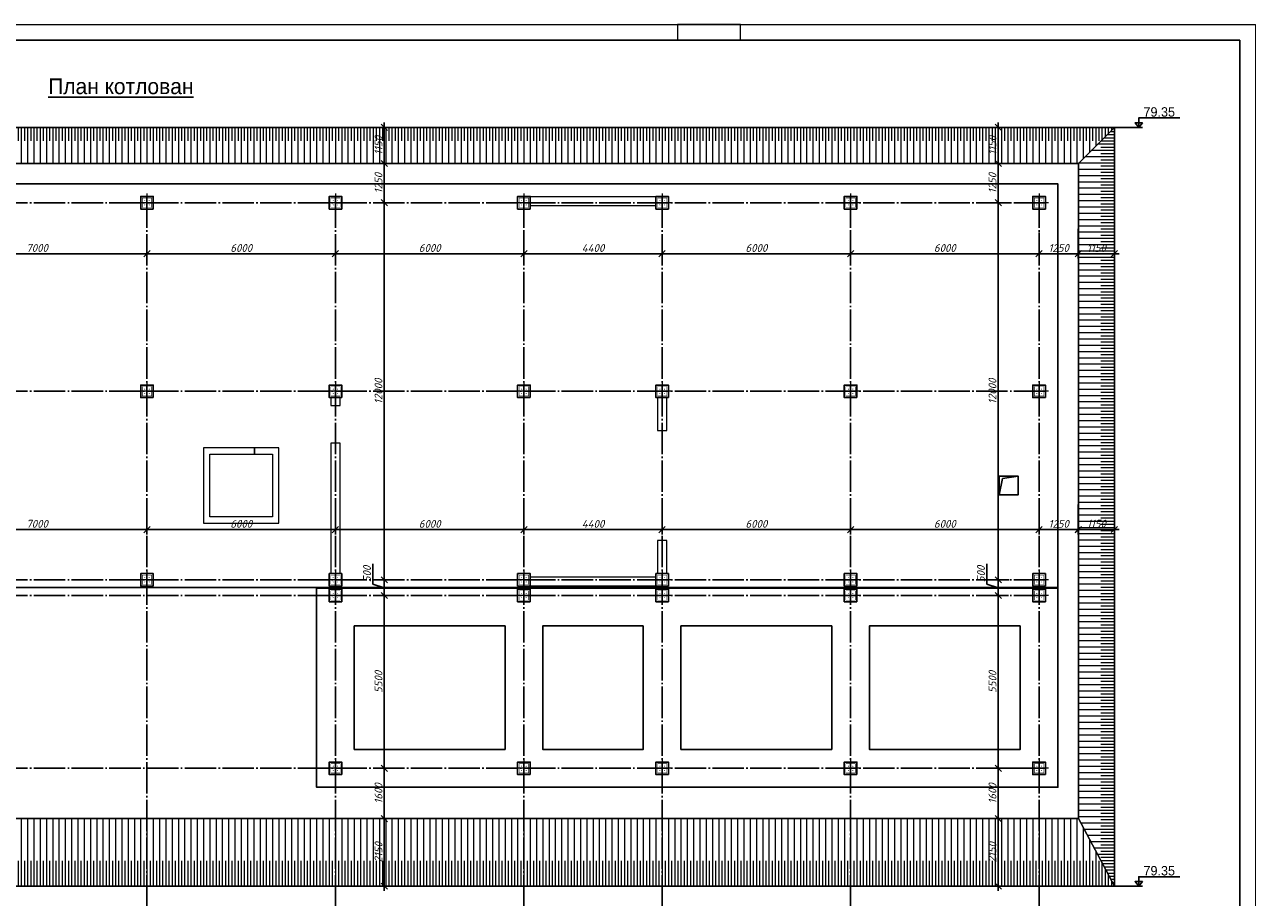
# Model space of a CAD drawing. Header units: millimetres. Extents: x -33345 to 4712671, y -3392 to 121473.
# Tile 14 of 256: x 168498 to 207435, y 58714 to 86501. Entities that reach past the tile are written whole.
import ezdxf

# ---------------------------------------------------------------- set-up
doc = ezdxf.new("R2010")
doc.units = ezdxf.units.MM
doc.linetypes.add('CENTER2', pattern=[28.575, 19.05, -3.175, 3.175, -3.175])
doc.linetypes.add('ГОСТ 2.303 5', pattern=[24, 20, -1.5, 1, -1.5])
doc.layers.add('00-Axes', color=1, linetype='CENTER2')
doc.layers.add('kcd_tx', color=7, linetype='Continuous')
for name, color, linetype, lineweight in [('A _Devor rtt', 176, 'Continuous', 30), ('IB- 0.00', 134, 'Continuous', 0), ('Lina', 7, 'Continuous', 20)]:
    doc.layers.add(name, color=color, linetype=linetype, lineweight=lineweight)
doc.styles.add('_text', font='isocpeui.ttf')
doc.styles.add('X-U-RW-01$0$StyleROMANS', font='GOTHIC.TTF')
doc.dimstyles.new('Islom 94', dxfattribs={"dimtxt": 250, "dimasz": 200, "dimexe": 150, "dimexo": 100, "dimgap": 60, "dimtad": 1, "dimdec": 0, "dimtxsty": '_text', "dimblk": 'OBLIQUE', "dimcen": 0, "dimdle": 150, "dimadec": 0, "dimazin": 0, "dimtfac": 1, "dimtdec": 0, "dimtmove": 0, "dimatfit": 3, "dimfxl": 1, "dimarcsym": 0})
pattern_1 = [(90, (-6087575.2, -8956505.96), (-200.025, -2e-10), [])]
pattern_2 = [(90, (26688.99, -472.05), (-200.025, -2e-10), [])]

# ---------------------------------------------------------------- blocks, each defined once
blk = doc.blocks.new('column')
at = {"lineweight": 0}
for points in [[(-68, 56, -1), (-68, 86, -1)], [(68, 56, 1), (68, 86, 1)], [(-68, -56, 1), (-68, -86, 1)], [(68, -56, -1), (68, -86, -1)]]:
    blk.add_hatch(color=0, dxfattribs=at).paths.add_polyline_path(points)
at = {"color": 0, "lineweight": 0}
for p, q in [((0, 300), (0, -300)), ((300, 0), (-300, 0))]:
    blk.add_line(p, q, dxfattribs=at)
at = {"lineweight": 30}
blk.add_lwpolyline([(-200, 200), (200, 200), (200, -200), (-200, -200)], close=True, dxfattribs=at)
at = {"color": 0, "lineweight": 0, "const_width": 15}
blk.add_lwpolyline([(150, -150), (150, 150), (-150, 150), (-150, -150)], close=True, dxfattribs=at)
blk = doc.blocks.new('awe4tD')
at = {"layer": 'Lina', "ltscale": 10}
for points in [[(-44239015, 22734378), (-44314815, 22734378), (-44314815, 22776378), (-44239015, 22776378)], [(-44257415, 22775878), (-44255415, 22775878), (-44255415, 22776378), (-44257415, 22776378)]]:
    blk.add_lwpolyline(points, close=True, dxfattribs=at)
at = {"layer": 'Lina', "lineweight": 30, "ltscale": 10}
blk.add_lwpolyline([(-44239515, 22734878), (-44312815, 22734878), (-44312815, 22775878), (-44239515, 22775878)], close=True, dxfattribs=at)
blk = doc.blocks.new('*U996')
at = {"linetype": 'Continuous', "lineweight": 18, "ltscale": 100}
h = blk.add_hatch(dxfattribs=at)
h.set_pattern_fill('LINE', color=0, scale=63, angle=90)
h.set_pattern_definition(pattern_1)
h.paths.add_polyline_path([(0, 0), (64200, 0), (63050, -1150), (1150, -1150)])
h = blk.add_hatch(dxfattribs=at)
h.set_pattern_fill('LINE', color=0, scale=63, angle=90)
h.set_pattern_definition(pattern_2)
h.paths.add_polyline_path([(431, -431), (63769, -431), (64200, 0), (0, 0)])
at = {"color": 0, "linetype": 'Continuous', "lineweight": -2, "ltscale": 100}
blk.add_lwpolyline([(0, 0), (64200, 0), (63050, -1150), (1150, -1150)], close=True, dxfattribs=at)
blk = doc.blocks.new('*U997')
at = {"linetype": 'Continuous', "lineweight": 18, "ltscale": 100}
h = blk.add_hatch(dxfattribs=at)
h.set_pattern_fill('LINE', color=0, scale=63, angle=90)
h.set_pattern_definition(pattern_1)
h.paths.add_polyline_path([(0, 0), (64200, 0), (63050, -2150), (1150, -2150)])
h = blk.add_hatch(dxfattribs=at)
h.set_pattern_fill('LINE', color=0, scale=63, angle=90)
h.set_pattern_definition(pattern_2)
h.paths.add_polyline_path([(63768.75, -806.25), (64200, 0), (0, 0), (431.25, -806.25)])
at = {"color": 0, "linetype": 'Continuous', "lineweight": -2, "ltscale": 100}
blk.add_lwpolyline([(0, 0), (64200, 0), (63050, -2150), (1150, -2150)], close=True, dxfattribs=at)
blk = doc.blocks.new('*U998')
at = {"linetype": 'Continuous', "lineweight": 18, "ltscale": 100}
h = blk.add_hatch(dxfattribs=at)
h.set_pattern_fill('LINE', color=0, scale=63, angle=90)
h.set_pattern_definition([(90, (-6090885.16, -8956505.96), (-200.025, 9e-11), [])])
h.paths.add_polyline_path([(0, 0), (24150, 0), (23000, -1150), (2150, -1150)])
h = blk.add_hatch(dxfattribs=at)
h.set_pattern_fill('LINE', color=0, scale=63, angle=90)
h.set_pattern_definition([(90, (23379.03, -472.05), (-200.025, 9e-11), [])])
h.paths.add_polyline_path([(24150, 0), (0, 0), (806, -431), (23719, -431)])
at = {"color": 0, "linetype": 'Continuous', "lineweight": -2, "ltscale": 100}
blk.add_lwpolyline([(0, 0), (24150, 0), (23000, -1150), (2150, -1150)], close=True, dxfattribs=at)
blk = doc.blocks.new('_Oblique')
at = {"color": 0, "linetype": 'ByBlock', "lineweight": -2}
blk.add_line((-0.5, -0.5), (0.5, 0.5), dxfattribs=at)
blk = doc.blocks.new('*D3504')
at = {"layer": 'Defpoints', "color": 0, "transparency": 16777216}
for p in [(165398, 79894), (172398, 79841), (172398, 79202)]:
    blk.add_point(p, dxfattribs=at)
at = {"layer": 'kcd_tx', "color": 0, "lineweight": -2, "transparency": 16777216}
for p, q in [((165398, 79794), (165398, 79052)), ((172398, 79741), (172398, 79052)), ((165248, 79202), (172548, 79202))]:
    blk.add_line(p, q, dxfattribs=at)
at = {"layer": 'kcd_tx', "color": 0, "lineweight": -2, "transparency": 16777216, "xscale": 200, "yscale": 200, "zscale": 200, "rotation": 180}
blk.add_blockref('_Oblique', (165398, 79202), dxfattribs=at)
at = {"layer": 'kcd_tx', "color": 0, "lineweight": -2, "transparency": 16777216, "xscale": 200, "yscale": 200, "zscale": 200}
blk.add_blockref('_Oblique', (172398, 79202), dxfattribs=at)
at = {"layer": 'kcd_tx', "color": 0, "lineweight": 0, "transparency": 16777216, "insert": (168898, 79388), "char_height": 250, "attachment_point": 5, "style": '_text'}
blk.add_mtext('7000', dxfattribs=at)
blk = doc.blocks.new('*D3505')
at = {"layer": 'Defpoints', "color": 0, "transparency": 16777216}
for p in [(172398, 79841), (178398, 79789), (178398, 79202)]:
    blk.add_point(p, dxfattribs=at)
at = {"layer": 'kcd_tx', "color": 0, "lineweight": -2, "transparency": 16777216}
for p, q in [((172398, 79741), (172398, 79052)), ((178398, 79689), (178398, 79052)), ((172248, 79202), (178548, 79202))]:
    blk.add_line(p, q, dxfattribs=at)
at = {"layer": 'kcd_tx', "color": 0, "lineweight": -2, "transparency": 16777216, "xscale": 200, "yscale": 200, "zscale": 200, "rotation": 180}
blk.add_blockref('_Oblique', (172398, 79202), dxfattribs=at)
at = {"layer": 'kcd_tx', "color": 0, "lineweight": -2, "transparency": 16777216, "xscale": 200, "yscale": 200, "zscale": 200}
blk.add_blockref('_Oblique', (178398, 79202), dxfattribs=at)
at = {"layer": 'kcd_tx', "color": 0, "lineweight": 0, "transparency": 16777216, "insert": (175398, 79387), "char_height": 250, "attachment_point": 5, "style": '_text'}
blk.add_mtext('6000', dxfattribs=at)
blk = doc.blocks.new('*D3506')
at = {"layer": 'Defpoints', "color": 0, "transparency": 16777216}
for p in [(184398, 80053), (178398, 79789), (184398, 79202)]:
    blk.add_point(p, dxfattribs=at)
at = {"layer": 'kcd_tx', "color": 0, "lineweight": -2, "transparency": 16777216}
for p, q in [((184398, 79953), (184398, 79052)), ((178398, 79689), (178398, 79052)), ((178248, 79202), (184548, 79202))]:
    blk.add_line(p, q, dxfattribs=at)
at = {"layer": 'kcd_tx', "color": 0, "lineweight": -2, "transparency": 16777216, "xscale": 200, "yscale": 200, "zscale": 200, "rotation": 180}
blk.add_blockref('_Oblique', (178398, 79202), dxfattribs=at)
at = {"layer": 'kcd_tx', "color": 0, "lineweight": -2, "transparency": 16777216, "xscale": 200, "yscale": 200, "zscale": 200}
blk.add_blockref('_Oblique', (184398, 79202), dxfattribs=at)
at = {"layer": 'kcd_tx', "color": 0, "lineweight": 0, "transparency": 16777216, "insert": (181398, 79387), "char_height": 250, "attachment_point": 5, "style": '_text'}
blk.add_mtext('6000', dxfattribs=at)
blk = doc.blocks.new('*D3507')
at = {"layer": 'Defpoints', "color": 0, "transparency": 16777216}
for p in [(184398, 80053), (188798, 79860), (188798, 79202)]:
    blk.add_point(p, dxfattribs=at)
at = {"layer": 'kcd_tx', "color": 0, "lineweight": -2, "transparency": 16777216}
for p, q in [((184398, 79953), (184398, 79052)), ((188798, 79760), (188798, 79052)), ((184248, 79202), (188948, 79202))]:
    blk.add_line(p, q, dxfattribs=at)
at = {"layer": 'kcd_tx', "color": 0, "lineweight": -2, "transparency": 16777216, "xscale": 200, "yscale": 200, "zscale": 200, "rotation": 180}
blk.add_blockref('_Oblique', (184398, 79202), dxfattribs=at)
at = {"layer": 'kcd_tx', "color": 0, "lineweight": -2, "transparency": 16777216, "xscale": 200, "yscale": 200, "zscale": 200}
blk.add_blockref('_Oblique', (188798, 79202), dxfattribs=at)
at = {"layer": 'kcd_tx', "color": 0, "lineweight": 0, "transparency": 16777216, "insert": (186598, 79387), "char_height": 250, "attachment_point": 5, "style": '_text'}
blk.add_mtext('4400', dxfattribs=at)
blk = doc.blocks.new('*D3508')
at = {"layer": 'Defpoints', "color": 0, "transparency": 16777216}
for p in [(188798, 79860), (194798, 79994), (194798, 79202)]:
    blk.add_point(p, dxfattribs=at)
at = {"layer": 'kcd_tx', "color": 0, "lineweight": -2, "transparency": 16777216}
for p, q in [((194798, 79894), (194798, 79052)), ((188798, 79760), (188798, 79052)), ((188648, 79202), (194948, 79202))]:
    blk.add_line(p, q, dxfattribs=at)
at = {"layer": 'kcd_tx', "color": 0, "lineweight": -2, "transparency": 16777216, "xscale": 200, "yscale": 200, "zscale": 200, "rotation": 180}
blk.add_blockref('_Oblique', (188798, 79202), dxfattribs=at)
at = {"layer": 'kcd_tx', "color": 0, "lineweight": -2, "transparency": 16777216, "xscale": 200, "yscale": 200, "zscale": 200}
blk.add_blockref('_Oblique', (194798, 79202), dxfattribs=at)
at = {"layer": 'kcd_tx', "color": 0, "lineweight": 0, "transparency": 16777216, "insert": (191798, 79387), "char_height": 250, "attachment_point": 5, "style": '_text'}
blk.add_mtext('6000', dxfattribs=at)
blk = doc.blocks.new('*D3509')
at = {"layer": 'Defpoints', "color": 0, "transparency": 16777216}
for p in [(194798, 79994), (200798, 79976), (200798, 79202)]:
    blk.add_point(p, dxfattribs=at)
at = {"layer": 'kcd_tx', "color": 0, "lineweight": -2, "transparency": 16777216}
for p, q in [((194798, 79894), (194798, 79052)), ((200798, 79876), (200798, 79052)), ((194648, 79202), (200948, 79202))]:
    blk.add_line(p, q, dxfattribs=at)
at = {"layer": 'kcd_tx', "color": 0, "lineweight": -2, "transparency": 16777216, "xscale": 200, "yscale": 200, "zscale": 200, "rotation": 180}
blk.add_blockref('_Oblique', (194798, 79202), dxfattribs=at)
at = {"layer": 'kcd_tx', "color": 0, "lineweight": -2, "transparency": 16777216, "xscale": 200, "yscale": 200, "zscale": 200}
blk.add_blockref('_Oblique', (200798, 79202), dxfattribs=at)
at = {"layer": 'kcd_tx', "color": 0, "lineweight": 0, "transparency": 16777216, "insert": (197798, 79387), "char_height": 250, "attachment_point": 5, "style": '_text'}
blk.add_mtext('6000', dxfattribs=at)
blk = doc.blocks.new('*D3510')
at = {"layer": 'Defpoints', "color": 0, "transparency": 16777216}
for p in [(200798, 79976), (202048, 80099), (202048, 79202)]:
    blk.add_point(p, dxfattribs=at)
at = {"layer": 'kcd_tx', "color": 0, "lineweight": -2, "transparency": 16777216}
for p, q in [((200798, 79876), (200798, 79052)), ((202048, 79999), (202048, 79052)), ((200648, 79202), (202198, 79202))]:
    blk.add_line(p, q, dxfattribs=at)
at = {"layer": 'kcd_tx', "color": 0, "lineweight": -2, "transparency": 16777216, "xscale": 200, "yscale": 200, "zscale": 200, "rotation": 180}
blk.add_blockref('_Oblique', (200798, 79202), dxfattribs=at)
at = {"layer": 'kcd_tx', "color": 0, "lineweight": -2, "transparency": 16777216, "xscale": 200, "yscale": 200, "zscale": 200}
blk.add_blockref('_Oblique', (202048, 79202), dxfattribs=at)
at = {"layer": 'kcd_tx', "color": 0, "lineweight": 0, "transparency": 16777216, "insert": (201423, 79387), "char_height": 250, "attachment_point": 5, "style": '_text'}
blk.add_mtext('1250', dxfattribs=at)
blk = doc.blocks.new('*D3511')
at = {"layer": 'Defpoints', "color": 0, "transparency": 16777216}
for p in [(203198, 80241), (202048, 80099), (203198, 79202)]:
    blk.add_point(p, dxfattribs=at)
at = {"layer": 'kcd_tx', "color": 0, "lineweight": -2, "transparency": 16777216}
for p, q in [((202048, 79999), (202048, 79052)), ((203198, 80141), (203198, 79052)), ((201898, 79202), (203348, 79202))]:
    blk.add_line(p, q, dxfattribs=at)
at = {"layer": 'kcd_tx', "color": 0, "lineweight": -2, "transparency": 16777216, "xscale": 200, "yscale": 200, "zscale": 200, "rotation": 180}
blk.add_blockref('_Oblique', (202048, 79202), dxfattribs=at)
at = {"layer": 'kcd_tx', "color": 0, "lineweight": -2, "transparency": 16777216, "xscale": 200, "yscale": 200, "zscale": 200}
blk.add_blockref('_Oblique', (203198, 79202), dxfattribs=at)
at = {"layer": 'kcd_tx', "color": 0, "lineweight": 0, "transparency": 16777216, "insert": (202623, 79387), "char_height": 250, "attachment_point": 5, "style": '_text'}
blk.add_mtext('1150', dxfattribs=at)
blk = doc.blocks.new('*D2666')
at = {"layer": 'Defpoints', "color": 0, "transparency": 16777216}
for p in [(165398, 71116), (172398, 71063), (172398, 70423)]:
    blk.add_point(p, dxfattribs=at)
at = {"layer": 'kcd_tx', "color": 0, "lineweight": -2, "transparency": 16777216}
for p, q in [((165398, 71016), (165398, 70273)), ((172398, 70963), (172398, 70273)), ((165248, 70423), (172548, 70423))]:
    blk.add_line(p, q, dxfattribs=at)
at = {"layer": 'kcd_tx', "color": 0, "lineweight": -2, "transparency": 16777216, "xscale": 200, "yscale": 200, "zscale": 200, "rotation": 180}
blk.add_blockref('_Oblique', (165398, 70423), dxfattribs=at)
at = {"layer": 'kcd_tx', "color": 0, "lineweight": -2, "transparency": 16777216, "xscale": 200, "yscale": 200, "zscale": 200}
blk.add_blockref('_Oblique', (172398, 70423), dxfattribs=at)
at = {"layer": 'kcd_tx', "color": 0, "lineweight": 0, "transparency": 16777216, "insert": (168898, 70610), "char_height": 250, "attachment_point": 5, "style": '_text'}
blk.add_mtext('7000', dxfattribs=at)
blk = doc.blocks.new('*D2667')
at = {"layer": 'Defpoints', "color": 0, "transparency": 16777216}
for p in [(172398, 71063), (178398, 71011), (178398, 70423)]:
    blk.add_point(p, dxfattribs=at)
at = {"layer": 'kcd_tx', "color": 0, "lineweight": -2, "transparency": 16777216}
for p, q in [((172398, 70963), (172398, 70273)), ((178398, 70911), (178398, 70273)), ((172248, 70423), (178548, 70423))]:
    blk.add_line(p, q, dxfattribs=at)
at = {"layer": 'kcd_tx', "color": 0, "lineweight": -2, "transparency": 16777216, "xscale": 200, "yscale": 200, "zscale": 200, "rotation": 180}
blk.add_blockref('_Oblique', (172398, 70423), dxfattribs=at)
at = {"layer": 'kcd_tx', "color": 0, "lineweight": -2, "transparency": 16777216, "xscale": 200, "yscale": 200, "zscale": 200}
blk.add_blockref('_Oblique', (178398, 70423), dxfattribs=at)
at = {"layer": 'kcd_tx', "color": 0, "lineweight": 0, "transparency": 16777216, "insert": (175398, 70608), "char_height": 250, "attachment_point": 5, "style": '_text'}
blk.add_mtext('6000', dxfattribs=at)
blk = doc.blocks.new('*D2668')
at = {"layer": 'Defpoints', "color": 0, "transparency": 16777216}
for p in [(184398, 71275), (178398, 71011), (184398, 70423)]:
    blk.add_point(p, dxfattribs=at)
at = {"layer": 'kcd_tx', "color": 0, "lineweight": -2, "transparency": 16777216}
for p, q in [((178398, 70911), (178398, 70273)), ((184398, 71175), (184398, 70273)), ((178248, 70423), (184548, 70423))]:
    blk.add_line(p, q, dxfattribs=at)
at = {"layer": 'kcd_tx', "color": 0, "lineweight": -2, "transparency": 16777216, "xscale": 200, "yscale": 200, "zscale": 200, "rotation": 180}
blk.add_blockref('_Oblique', (178398, 70423), dxfattribs=at)
at = {"layer": 'kcd_tx', "color": 0, "lineweight": -2, "transparency": 16777216, "xscale": 200, "yscale": 200, "zscale": 200}
blk.add_blockref('_Oblique', (184398, 70423), dxfattribs=at)
at = {"layer": 'kcd_tx', "color": 0, "lineweight": 0, "transparency": 16777216, "insert": (181398, 70608), "char_height": 250, "attachment_point": 5, "style": '_text'}
blk.add_mtext('6000', dxfattribs=at)
blk = doc.blocks.new('*D2669')
at = {"layer": 'Defpoints', "color": 0, "transparency": 16777216}
for p in [(184398, 71275), (188798, 71081), (188798, 70423)]:
    blk.add_point(p, dxfattribs=at)
at = {"layer": 'kcd_tx', "color": 0, "lineweight": -2, "transparency": 16777216}
for p, q in [((184398, 71175), (184398, 70273)), ((188798, 70981), (188798, 70273)), ((184248, 70423), (188948, 70423))]:
    blk.add_line(p, q, dxfattribs=at)
at = {"layer": 'kcd_tx', "color": 0, "lineweight": -2, "transparency": 16777216, "xscale": 200, "yscale": 200, "zscale": 200, "rotation": 180}
blk.add_blockref('_Oblique', (184398, 70423), dxfattribs=at)
at = {"layer": 'kcd_tx', "color": 0, "lineweight": -2, "transparency": 16777216, "xscale": 200, "yscale": 200, "zscale": 200}
blk.add_blockref('_Oblique', (188798, 70423), dxfattribs=at)
at = {"layer": 'kcd_tx', "color": 0, "lineweight": 0, "transparency": 16777216, "insert": (186598, 70608), "char_height": 250, "attachment_point": 5, "style": '_text'}
blk.add_mtext('4400', dxfattribs=at)
blk = doc.blocks.new('*D2670')
at = {"layer": 'Defpoints', "color": 0, "transparency": 16777216}
for p in [(188798, 71081), (194798, 71215), (194798, 70423)]:
    blk.add_point(p, dxfattribs=at)
at = {"layer": 'kcd_tx', "color": 0, "lineweight": -2, "transparency": 16777216}
for p, q in [((188798, 70981), (188798, 70273)), ((194798, 71115), (194798, 70273)), ((188648, 70423), (194948, 70423))]:
    blk.add_line(p, q, dxfattribs=at)
at = {"layer": 'kcd_tx', "color": 0, "lineweight": -2, "transparency": 16777216, "xscale": 200, "yscale": 200, "zscale": 200, "rotation": 180}
blk.add_blockref('_Oblique', (188798, 70423), dxfattribs=at)
at = {"layer": 'kcd_tx', "color": 0, "lineweight": -2, "transparency": 16777216, "xscale": 200, "yscale": 200, "zscale": 200}
blk.add_blockref('_Oblique', (194798, 70423), dxfattribs=at)
at = {"layer": 'kcd_tx', "color": 0, "lineweight": 0, "transparency": 16777216, "insert": (191798, 70608), "char_height": 250, "attachment_point": 5, "style": '_text'}
blk.add_mtext('6000', dxfattribs=at)
blk = doc.blocks.new('*D2671')
at = {"layer": 'Defpoints', "color": 0, "transparency": 16777216}
for p in [(194798, 71215), (200798, 71197), (200798, 70423)]:
    blk.add_point(p, dxfattribs=at)
at = {"layer": 'kcd_tx', "color": 0, "lineweight": -2, "transparency": 16777216}
for p, q in [((194798, 71115), (194798, 70273)), ((200798, 71097), (200798, 70273)), ((194648, 70423), (200948, 70423))]:
    blk.add_line(p, q, dxfattribs=at)
at = {"layer": 'kcd_tx', "color": 0, "lineweight": -2, "transparency": 16777216, "xscale": 200, "yscale": 200, "zscale": 200, "rotation": 180}
blk.add_blockref('_Oblique', (194798, 70423), dxfattribs=at)
at = {"layer": 'kcd_tx', "color": 0, "lineweight": -2, "transparency": 16777216, "xscale": 200, "yscale": 200, "zscale": 200}
blk.add_blockref('_Oblique', (200798, 70423), dxfattribs=at)
at = {"layer": 'kcd_tx', "color": 0, "lineweight": 0, "transparency": 16777216, "insert": (197798, 70608), "char_height": 250, "attachment_point": 5, "style": '_text'}
blk.add_mtext('6000', dxfattribs=at)
blk = doc.blocks.new('*D2672')
at = {"layer": 'Defpoints', "color": 0, "transparency": 16777216}
for p in [(202048, 71321), (200798, 71197), (202048, 70423)]:
    blk.add_point(p, dxfattribs=at)
at = {"layer": 'kcd_tx', "color": 0, "lineweight": -2, "transparency": 16777216}
for p, q in [((200798, 71097), (200798, 70273)), ((202048, 71221), (202048, 70273)), ((200648, 70423), (202198, 70423))]:
    blk.add_line(p, q, dxfattribs=at)
at = {"layer": 'kcd_tx', "color": 0, "lineweight": -2, "transparency": 16777216, "xscale": 200, "yscale": 200, "zscale": 200, "rotation": 180}
blk.add_blockref('_Oblique', (200798, 70423), dxfattribs=at)
at = {"layer": 'kcd_tx', "color": 0, "lineweight": -2, "transparency": 16777216, "xscale": 200, "yscale": 200, "zscale": 200}
blk.add_blockref('_Oblique', (202048, 70423), dxfattribs=at)
at = {"layer": 'kcd_tx', "color": 0, "lineweight": 0, "transparency": 16777216, "insert": (201423, 70608), "char_height": 250, "attachment_point": 5, "style": '_text'}
blk.add_mtext('1250', dxfattribs=at)
blk = doc.blocks.new('*D2673')
at = {"layer": 'Defpoints', "color": 0, "transparency": 16777216}
for p in [(202048, 71325), (203198, 71466), (203198, 70427)]:
    blk.add_point(p, dxfattribs=at)
at = {"layer": 'kcd_tx', "color": 0, "lineweight": -2, "transparency": 16777216}
for p, q in [((203198, 71366), (203198, 70277)), ((202048, 71225), (202048, 70277)), ((201898, 70427), (203348, 70427))]:
    blk.add_line(p, q, dxfattribs=at)
at = {"layer": 'kcd_tx', "color": 0, "lineweight": -2, "transparency": 16777216, "xscale": 200, "yscale": 200, "zscale": 200, "rotation": 180}
blk.add_blockref('_Oblique', (202048, 70427), dxfattribs=at)
at = {"layer": 'kcd_tx', "color": 0, "lineweight": -2, "transparency": 16777216, "xscale": 200, "yscale": 200, "zscale": 200}
blk.add_blockref('_Oblique', (203198, 70427), dxfattribs=at)
at = {"layer": 'kcd_tx', "color": 0, "lineweight": 0, "transparency": 16777216, "insert": (202623, 70612), "char_height": 250, "attachment_point": 5, "style": '_text'}
blk.add_mtext('1150', dxfattribs=at)
blk = doc.blocks.new('*D3512')
at = {"layer": 'Defpoints', "color": 0, "transparency": 16777216}
for p in [(200317, 83226), (199499, 82076), (200317, 82076)]:
    blk.add_point(p, dxfattribs=at)
at = {"layer": 'kcd_tx', "color": 0, "lineweight": -2, "transparency": 16777216}
for p, q in [((199499, 83376), (199499, 81926)), ((200217, 83226), (199349, 83226)), ((200217, 82076), (199349, 82076))]:
    blk.add_line(p, q, dxfattribs=at)
at = {"layer": 'kcd_tx', "color": 0, "lineweight": -2, "transparency": 16777216, "xscale": 200, "yscale": 200, "zscale": 200}
for p, rotation in [((199499, 83226), 90), ((199499, 82076), 270)]:
    blk.add_blockref('_Oblique', p, dxfattribs=dict(at, rotation=rotation))
at = {"layer": 'kcd_tx', "color": 0, "lineweight": 0, "transparency": 16777216, "insert": (199314, 82651), "char_height": 250, "attachment_point": 5, "rotation": 90, "style": '_text'}
blk.add_mtext('1150', dxfattribs=at)
blk = doc.blocks.new('*D3513')
at = {"layer": 'Defpoints', "color": 0, "transparency": 16777216}
for p in [(200317, 82076), (199499, 80826), (200015, 80826)]:
    blk.add_point(p, dxfattribs=at)
at = {"layer": 'kcd_tx', "color": 0, "lineweight": -2, "transparency": 16777216}
for p, q in [((199499, 82226), (199499, 80676)), ((200217, 82076), (199349, 82076)), ((199915, 80826), (199349, 80826))]:
    blk.add_line(p, q, dxfattribs=at)
at = {"layer": 'kcd_tx', "color": 0, "lineweight": -2, "transparency": 16777216, "xscale": 200, "yscale": 200, "zscale": 200}
for p, rotation in [((199499, 82076), 90), ((199499, 80826), 270)]:
    blk.add_blockref('_Oblique', p, dxfattribs=dict(at, rotation=rotation))
at = {"layer": 'kcd_tx', "color": 0, "lineweight": 0, "transparency": 16777216, "insert": (199314, 81451), "char_height": 250, "attachment_point": 5, "rotation": 90, "style": '_text'}
blk.add_mtext('1250', dxfattribs=at)
blk = doc.blocks.new('*D3514')
at = {"layer": 'Defpoints', "color": 0, "transparency": 16777216}
for p in [(200015, 80826), (199499, 68826), (199944, 68826)]:
    blk.add_point(p, dxfattribs=at)
at = {"layer": 'kcd_tx', "color": 0, "lineweight": -2, "transparency": 16777216}
for p, q in [((199915, 80826), (199349, 80826)), ((199499, 80976), (199499, 68676)), ((199844, 68826), (199349, 68826))]:
    blk.add_line(p, q, dxfattribs=at)
at = {"layer": 'kcd_tx', "color": 0, "lineweight": -2, "transparency": 16777216, "xscale": 200, "yscale": 200, "zscale": 200}
for p, rotation in [((199499, 80826), 90), ((199499, 68826), 270)]:
    blk.add_blockref('_Oblique', p, dxfattribs=dict(at, rotation=rotation))
at = {"layer": 'kcd_tx', "color": 0, "lineweight": 0, "transparency": 16777216, "insert": (199314, 74826), "char_height": 250, "attachment_point": 5, "rotation": 90, "style": '_text'}
blk.add_mtext('12000', dxfattribs=at)
blk = doc.blocks.new('*D3515')
at = {"layer": 'Defpoints', "color": 0, "transparency": 16777216}
for p in [(199944, 68826), (199499, 68326), (199926, 68326)]:
    blk.add_point(p, dxfattribs=at)
at = {"layer": 'kcd_tx', "color": 0, "lineweight": -2, "transparency": 16777216}
for p, q in [((199134, 68686), (199134, 69337)), ((199499, 68976), (199499, 68176)), ((199499, 68576), (199134, 68686)), ((199844, 68826), (199349, 68826)), ((199826, 68326), (199349, 68326))]:
    blk.add_line(p, q, dxfattribs=at)
at = {"layer": 'kcd_tx', "color": 0, "lineweight": -2, "transparency": 16777216, "xscale": 200, "yscale": 200, "zscale": 200}
for p, rotation in [((199499, 68826), 90), ((199499, 68326), 270)]:
    blk.add_blockref('_Oblique', p, dxfattribs=dict(at, rotation=rotation))
at = {"layer": 'kcd_tx', "color": 0, "lineweight": 0, "transparency": 16777216, "insert": (198949, 69011), "char_height": 250, "attachment_point": 5, "rotation": 90, "style": '_text'}
blk.add_mtext('500', dxfattribs=at)
blk = doc.blocks.new('*D3516')
at = {"layer": 'Defpoints', "color": 0, "transparency": 16777216}
for p in [(199926, 68326), (199499, 62826), (200086, 62826)]:
    blk.add_point(p, dxfattribs=at)
at = {"layer": 'kcd_tx', "color": 0, "lineweight": -2, "transparency": 16777216}
for p, q in [((199826, 68326), (199349, 68326)), ((199499, 68476), (199499, 62676)), ((199986, 62826), (199349, 62826))]:
    blk.add_line(p, q, dxfattribs=at)
at = {"layer": 'kcd_tx', "color": 0, "lineweight": -2, "transparency": 16777216, "xscale": 200, "yscale": 200, "zscale": 200}
for p, rotation in [((199499, 68326), 90), ((199499, 62826), 270)]:
    blk.add_blockref('_Oblique', p, dxfattribs=dict(at, rotation=rotation))
at = {"layer": 'kcd_tx', "color": 0, "lineweight": 0, "transparency": 16777216, "insert": (199314, 65576), "char_height": 250, "attachment_point": 5, "rotation": 90, "style": '_text'}
blk.add_mtext('5500', dxfattribs=at)
blk = doc.blocks.new('*D3517')
at = {"layer": 'Defpoints', "color": 0, "transparency": 16777216}
for p in [(200086, 62826), (199499, 61226), (199997, 61226)]:
    blk.add_point(p, dxfattribs=at)
at = {"layer": 'kcd_tx', "color": 0, "lineweight": -2, "transparency": 16777216}
for p, q in [((199986, 62826), (199349, 62826)), ((199499, 62976), (199499, 61076)), ((199897, 61226), (199349, 61226))]:
    blk.add_line(p, q, dxfattribs=at)
at = {"layer": 'kcd_tx', "color": 0, "lineweight": -2, "transparency": 16777216, "xscale": 200, "yscale": 200, "zscale": 200}
for p, rotation in [((199499, 62826), 90), ((199499, 61226), 270)]:
    blk.add_blockref('_Oblique', p, dxfattribs=dict(at, rotation=rotation))
at = {"layer": 'kcd_tx', "color": 0, "lineweight": 0, "transparency": 16777216, "insert": (199314, 62026), "char_height": 250, "attachment_point": 5, "rotation": 90, "style": '_text'}
blk.add_mtext('1600', dxfattribs=at)
blk = doc.blocks.new('*D2674')
at = {"layer": 'Defpoints', "color": 0, "transparency": 16777216}
for p in [(199997, 61226), (199499, 59076), (200157, 59076)]:
    blk.add_point(p, dxfattribs=at)
at = {"layer": 'kcd_tx', "color": 0, "lineweight": -2, "transparency": 16777216}
for p, q in [((199897, 61226), (199349, 61226)), ((199499, 61376), (199499, 58926)), ((200057, 59076), (199349, 59076))]:
    blk.add_line(p, q, dxfattribs=at)
at = {"layer": 'kcd_tx', "color": 0, "lineweight": -2, "transparency": 16777216, "xscale": 200, "yscale": 200, "zscale": 200}
for p, rotation in [((199499, 61226), 90), ((199499, 59076), 270)]:
    blk.add_blockref('_Oblique', p, dxfattribs=dict(at, rotation=rotation))
at = {"layer": 'kcd_tx', "color": 0, "lineweight": 0, "transparency": 16777216, "insert": (199314, 60151), "char_height": 250, "attachment_point": 5, "rotation": 90, "style": '_text'}
blk.add_mtext('2150', dxfattribs=at)
blk = doc.blocks.new('*D2675')
at = {"layer": 'Defpoints', "color": 0, "transparency": 16777216}
for p in [(180770, 83226), (179953, 82076), (180770, 82076)]:
    blk.add_point(p, dxfattribs=at)
at = {"layer": 'kcd_tx', "color": 0, "lineweight": -2, "transparency": 16777216}
for p, q in [((179953, 83376), (179953, 81926)), ((180670, 83226), (179803, 83226)), ((180670, 82076), (179803, 82076))]:
    blk.add_line(p, q, dxfattribs=at)
at = {"layer": 'kcd_tx', "color": 0, "lineweight": -2, "transparency": 16777216, "xscale": 200, "yscale": 200, "zscale": 200}
for p, rotation in [((179953, 83226), 90), ((179953, 82076), 270)]:
    blk.add_blockref('_Oblique', p, dxfattribs=dict(at, rotation=rotation))
at = {"layer": 'kcd_tx', "color": 0, "lineweight": 0, "transparency": 16777216, "insert": (179768, 82651), "char_height": 250, "attachment_point": 5, "rotation": 90, "style": '_text'}
blk.add_mtext('1150', dxfattribs=at)
blk = doc.blocks.new('*D2676')
at = {"layer": 'Defpoints', "color": 0, "transparency": 16777216}
for p in [(180770, 82076), (179953, 80826), (180468, 80826)]:
    blk.add_point(p, dxfattribs=at)
at = {"layer": 'kcd_tx', "color": 0, "lineweight": -2, "transparency": 16777216}
for p, q in [((179953, 82226), (179953, 80676)), ((180670, 82076), (179803, 82076)), ((180368, 80826), (179803, 80826))]:
    blk.add_line(p, q, dxfattribs=at)
at = {"layer": 'kcd_tx', "color": 0, "lineweight": -2, "transparency": 16777216, "xscale": 200, "yscale": 200, "zscale": 200}
for p, rotation in [((179953, 82076), 90), ((179953, 80826), 270)]:
    blk.add_blockref('_Oblique', p, dxfattribs=dict(at, rotation=rotation))
at = {"layer": 'kcd_tx', "color": 0, "lineweight": 0, "transparency": 16777216, "insert": (179768, 81451), "char_height": 250, "attachment_point": 5, "rotation": 90, "style": '_text'}
blk.add_mtext('1250', dxfattribs=at)
blk = doc.blocks.new('*D2677')
at = {"layer": 'Defpoints', "color": 0, "transparency": 16777216}
for p in [(180468, 80826), (179953, 68826), (180397, 68826)]:
    blk.add_point(p, dxfattribs=at)
at = {"layer": 'kcd_tx', "color": 0, "lineweight": -2, "transparency": 16777216}
for p, q in [((180368, 80826), (179803, 80826)), ((179953, 80976), (179953, 68676)), ((180297, 68826), (179803, 68826))]:
    blk.add_line(p, q, dxfattribs=at)
at = {"layer": 'kcd_tx', "color": 0, "lineweight": -2, "transparency": 16777216, "xscale": 200, "yscale": 200, "zscale": 200}
for p, rotation in [((179953, 80826), 90), ((179953, 68826), 270)]:
    blk.add_blockref('_Oblique', p, dxfattribs=dict(at, rotation=rotation))
at = {"layer": 'kcd_tx', "color": 0, "lineweight": 0, "transparency": 16777216, "insert": (179768, 74826), "char_height": 250, "attachment_point": 5, "rotation": 90, "style": '_text'}
blk.add_mtext('12000', dxfattribs=at)
blk = doc.blocks.new('*D2678')
at = {"layer": 'Defpoints', "color": 0, "transparency": 16777216}
for p in [(180397, 68826), (179953, 68326), (180380, 68326)]:
    blk.add_point(p, dxfattribs=at)
at = {"layer": 'kcd_tx', "color": 0, "lineweight": -2, "transparency": 16777216}
for p, q in [((179588, 68686), (179588, 69337)), ((179953, 68976), (179953, 68176)), ((179953, 68576), (179588, 68686)), ((180297, 68826), (179803, 68826)), ((180280, 68326), (179803, 68326))]:
    blk.add_line(p, q, dxfattribs=at)
at = {"layer": 'kcd_tx', "color": 0, "lineweight": -2, "transparency": 16777216, "xscale": 200, "yscale": 200, "zscale": 200}
for p, rotation in [((179953, 68826), 90), ((179953, 68326), 270)]:
    blk.add_blockref('_Oblique', p, dxfattribs=dict(at, rotation=rotation))
at = {"layer": 'kcd_tx', "color": 0, "lineweight": 0, "transparency": 16777216, "insert": (179403, 69011), "char_height": 250, "attachment_point": 5, "rotation": 90, "style": '_text'}
blk.add_mtext('500', dxfattribs=at)
blk = doc.blocks.new('*D2679')
at = {"layer": 'Defpoints', "color": 0, "transparency": 16777216}
for p in [(180380, 68326), (179953, 62826), (180539, 62826)]:
    blk.add_point(p, dxfattribs=at)
at = {"layer": 'kcd_tx', "color": 0, "lineweight": -2, "transparency": 16777216}
for p, q in [((180280, 68326), (179803, 68326)), ((179953, 68476), (179953, 62676)), ((180439, 62826), (179803, 62826))]:
    blk.add_line(p, q, dxfattribs=at)
at = {"layer": 'kcd_tx', "color": 0, "lineweight": -2, "transparency": 16777216, "xscale": 200, "yscale": 200, "zscale": 200}
for p, rotation in [((179953, 68326), 90), ((179953, 62826), 270)]:
    blk.add_blockref('_Oblique', p, dxfattribs=dict(at, rotation=rotation))
at = {"layer": 'kcd_tx', "color": 0, "lineweight": 0, "transparency": 16777216, "insert": (179768, 65576), "char_height": 250, "attachment_point": 5, "rotation": 90, "style": '_text'}
blk.add_mtext('5500', dxfattribs=at)
blk = doc.blocks.new('*D2680')
at = {"layer": 'Defpoints', "color": 0, "transparency": 16777216}
for p in [(180539, 62826), (179953, 61226), (180451, 61226)]:
    blk.add_point(p, dxfattribs=at)
at = {"layer": 'kcd_tx', "color": 0, "lineweight": -2, "transparency": 16777216}
for p, q in [((180439, 62826), (179803, 62826)), ((179953, 62976), (179953, 61076)), ((180351, 61226), (179803, 61226))]:
    blk.add_line(p, q, dxfattribs=at)
at = {"layer": 'kcd_tx', "color": 0, "lineweight": -2, "transparency": 16777216, "xscale": 200, "yscale": 200, "zscale": 200}
for p, rotation in [((179953, 62826), 90), ((179953, 61226), 270)]:
    blk.add_blockref('_Oblique', p, dxfattribs=dict(at, rotation=rotation))
at = {"layer": 'kcd_tx', "color": 0, "lineweight": 0, "transparency": 16777216, "insert": (179768, 62026), "char_height": 250, "attachment_point": 5, "rotation": 90, "style": '_text'}
blk.add_mtext('1600', dxfattribs=at)
blk = doc.blocks.new('*D2681')
at = {"layer": 'Defpoints', "color": 0, "transparency": 16777216}
for p in [(180451, 61226), (179953, 59076), (180611, 59076)]:
    blk.add_point(p, dxfattribs=at)
at = {"layer": 'kcd_tx', "color": 0, "lineweight": -2, "transparency": 16777216}
for p, q in [((180351, 61226), (179803, 61226)), ((179953, 61376), (179953, 58926)), ((180511, 59076), (179803, 59076))]:
    blk.add_line(p, q, dxfattribs=at)
at = {"layer": 'kcd_tx', "color": 0, "lineweight": -2, "transparency": 16777216, "xscale": 200, "yscale": 200, "zscale": 200}
for p, rotation in [((179953, 61226), 90), ((179953, 59076), 270)]:
    blk.add_blockref('_Oblique', p, dxfattribs=dict(at, rotation=rotation))
at = {"layer": 'kcd_tx', "color": 0, "lineweight": 0, "transparency": 16777216, "insert": (179768, 60151), "char_height": 250, "attachment_point": 5, "rotation": 90, "style": '_text'}
blk.add_mtext('2150', dxfattribs=at)

msp = doc.modelspace()

# ---------------------------------------------------------------- linework, layer by layer
at = {"color": 1, "ltscale": 4}
for points in [[(203972.641, 83226.069), (203854.684, 83369.639), (204090.599, 83369.639), (203972.641, 83226.069), (203972.641, 83526.069), (205282.334, 83526.069)], [(203198.437, 83226.069), (204090.599, 83226.069)], [(203972.641, 59076.069), (203854.684, 59219.639), (204090.599, 59219.639), (203972.641, 59076.069), (203972.641, 59376.069), (205282.334, 59376.069)], [(203198.437, 59076.069), (204090.599, 59076.069)]]:
    msp.add_lwpolyline(points, dxfattribs=at)
at = {"color": 116, "lineweight": 30, "true_color": 0x136734}
msp.add_lwpolyline([(138998.437, 83226.069), (203198.437, 83226.069), (203198.437, 59076.069), (138998.437, 59076.069)], close=True, dxfattribs=at)
at = {"color": 6, "lineweight": 30}
msp.add_lwpolyline([(140148.437, 82076.069), (202048.437, 82076.069), (202048.437, 61226.069), (140148.437, 61226.069)], close=True, dxfattribs=at)
at = {"color": 5, "lineweight": 30, "ltscale": 10}
for points in [[(140798.437, 68576.069), (140798.437, 81426.069), (201398.437, 81426.069), (201398.437, 68576.069)], [(201398.437, 68556.069), (177798.437, 68556.069), (177798.437, 65626.069), (177798.437, 65626.069), (177798.437, 62226.069), (201398.437, 62226.069)], [(177798.437, 67356.069), (177798.437, 67356.069), (177798.437, 66826.069), (177798.437, 66826.069)], [(183798.437, 67356.069), (178998.437, 67356.069), (178998.437, 63426.069), (183798.437, 63426.069)], [(188198.437, 67356.069), (184998.437, 67356.069), (184998.437, 63426.069), (188198.437, 63426.069)], [(194198.437, 67356.069), (189398.437, 67356.069), (189398.437, 63426.069), (194198.437, 63426.069)], [(200198.437, 67356.069), (195398.437, 67356.069), (195398.437, 63426.069), (200198.437, 63426.069)]]:
    msp.add_lwpolyline(points, close=True, dxfattribs=at)
at = {"color": 177, "lineweight": 30, "true_color": 0x293189}
msp.add_lwpolyline([(199528.437, 72126.069), (200128.437, 72126.069), (200128.437, 71526.069), (199528.437, 71526.069)], close=True, dxfattribs=at)
msp.add_lwpolyline([(199528.437, 71526.069), (199634.45, 72050.525), (200128.437, 72126.069)], dxfattribs=at)
at = {"layer": '00-Axes', "color": 251, "linetype": 'ГОСТ 2.303 5', "ltscale": 50, "true_color": 0x636466}
for points in [[(172398.437, 81026.069), (172398.437, 55960.022)], [(172398.437, 81026.069), (172398.437, 55960.022)], [(178398.437, 81026.069), (178398.437, 55960.022)], [(184398.437, 81026.069), (184398.437, 55960.022)], [(188798.437, 81026.069), (188798.437, 55960.022)], [(194798.437, 81026.069), (194798.437, 55960.022)], [(200798.437, 81026.069), (200798.437, 55960.022)], [(200998.437, 80826.069), (135694.435, 80826.069)], [(200998.437, 74826.069), (135694.435, 74826.069)], [(200998.437, 68826.069), (135694.435, 68826.069)], [(200998.437, 68326.069), (136195.008, 68326.069), (136085.254, 68214.149), (135694.435, 68214.149)], [(200998.437, 62826.069), (135694.435, 62826.069)]]:
    msp.add_lwpolyline(points, dxfattribs=at)
at = {"layer": 'A _Devor rtt', "color": 192, "lineweight": 13, "ltscale": 10}
for points in [[(184598.437, 81026.069), (188598.437, 81026.069), (188598.437, 80726.069), (184598.437, 80726.069)], [(188948.437, 73576.069), (188948.437, 74626.069), (188648.437, 74626.069), (188648.437, 73576.069)], [(174398.437, 70826.069), (174398.437, 72826.069), (175823.437, 72826.069), (175823.437, 73026.069), (174198.437, 73026.069), (174198.437, 70626.069), (176598.437, 70626.069), (176598.437, 73026.069), (175823.437, 73026.069), (175823.437, 72826.069), (176398.437, 72826.069), (176398.437, 70826.069)], [(188648.437, 70076.069), (188648.437, 69026.069), (188948.437, 69026.069), (188948.437, 70076.069)], [(184598.437, 68926.069), (188598.437, 68926.069), (188598.437, 68626.069), (184598.437, 68626.069)]]:
    msp.add_lwpolyline(points, close=True, dxfattribs=at)
for points in [[(178548.437, 74376.069), (178548.437, 74626.069), (178248.437, 74626.069), (178248.437, 74376.069), (178548.437, 74376.069)], [(178248.437, 73176.069), (178248.437, 69026.069), (178548.437, 69026.069), (178548.437, 73176.069), (178248.437, 73176.069)]]:
    msp.add_lwpolyline(points, dxfattribs=at)

# ---------------------------------------------------------------- block references
msp.add_blockref('awe4tD', (44446703.28, -22689876.566))
at = {"xscale": -1, "rotation": 270}
for p in [(172398.437, 80826.069), (172398.437, 80826.069), (178398.437, 80826.069), (184398.437, 80826.069), (188798.437, 80826.069), (194798.437, 80826.069), (200798.437, 80826.069), (172398.437, 74826.069), (172398.437, 74826.069), (178398.437, 74826.069), (184398.437, 74826.069), (188798.437, 74826.069), (194798.437, 74826.069), (200798.437, 74826.069), (172398.437, 68826.069), (172398.437, 68826.069), (178398.437, 68826.069), (184398.437, 68826.069), (188798.437, 68826.069), (194798.437, 68826.069), (200798.437, 68826.069), (178398.437, 68326.069), (184398.437, 68326.069), (188798.437, 68326.069), (194798.437, 68326.069), (200798.437, 68326.069), (178398.437, 62826.069), (184398.437, 62826.069), (188798.437, 62826.069), (194798.437, 62826.069), (200798.437, 62826.069)]:
    msp.add_blockref('column', p, dxfattribs=at)
at = {"layer": 'IB- 0.00', "linetype": 'ByBlock', "lineweight": 20, "ltscale": 100}
msp.add_blockref('*U996', (138998.437, 83226.069), dxfattribs=at)
at = {"layer": 'IB- 0.00', "linetype": 'ByBlock', "lineweight": 20, "ltscale": 100, "xscale": -1}
for name, p, rotation in [('*U998', (203198.437, 59076.069), 270), ('*U997', (138998.437, 59076.069), 180)]:
    msp.add_blockref(name, p, dxfattribs=dict(at, rotation=rotation))

# ---------------------------------------------------------------- texts
at = {"insert": (169252.993, 84783.511), "char_height": 500, "width": 31595.15509, "attachment_point": 1, "style": 'X-U-RW-01$0$StyleROMANS'}
msp.add_mtext('{\\LПлан котлован }', dxfattribs=at)
at = {"ltscale": 4, "char_height": 300, "attachment_point": 5, "style": 'X-U-RW-01$0$StyleROMANS'}
for insert in [(204623.749, 83714.932), (204623.749, 59564.932)]:
    msp.add_mtext('79.35', dxfattribs=dict(at, insert=insert))

# ---------------------------------------------------------------- dimensions: what is measured, and where the dimension line sits
at = {"layer": 'kcd_tx', "lineweight": 0}
for base, p1, p2, picture, middle in [((179953.124, 82076.069), (180770.218, 83226.069), (180770.218, 82076.069), '*D2675', (179768.124, 82651.069)), ((199499.476, 82076.069), (200316.569, 83226.069), (200316.569, 82076.069), '*D3512', (199314.476, 82651.069))]:
    dim = msp.add_linear_dim(base=base, p1=p1, p2=p2, angle=90, dimstyle='Islom 94', dxfattribs=at)
    dim.commit()
    dim.dimension.update_dxf_attribs({"geometry": picture, "text_midpoint": middle})
for base, p1, p2, picture, middle in [((179953.124, 80826.069), (180770.218, 82076.069), (180468.267, 80826.069), '*D2676', (179768.124, 81451.069)), ((199499.476, 80826.069), (200316.569, 82076.069), (200014.619, 80826.069), '*D3513', (199314.476, 81451.069)), ((179953.124, 68826.069), (180468.267, 80826.069), (180397.363, 68826.069), '*D2677', (179768.124, 74826.069)), ((199499.476, 68826.069), (200014.619, 80826.069), (199943.715, 68826.069), '*D3514', (199314.476, 74826.069)), ((179953.124, 68326.069), (180397.363, 68826.069), (180379.605, 68326.069), '*D2678', (179403.124, 68745.569)), ((199499.476, 68326.069), (199943.715, 68826.069), (199925.957, 68326.069), '*D3515', (198949.476, 68745.569)), ((179953.124, 62826.069), (180379.605, 68326.069), (180539.459, 62826.069), '*D2679', (179768.124, 65576.069)), ((199499.476, 62826.069), (199925.957, 68326.069), (200085.811, 62826.069), '*D3516', (199314.476, 65576.069)), ((179953.124, 61226.069), (180539.459, 62826.069), (180450.701, 61226.069), '*D2680', (179768.124, 62026.069)), ((199499.476, 61226.069), (200085.811, 62826.069), (199997.053, 61226.069), '*D3517', (199314.476, 62026.069)), ((179953.124, 59076.069), (180450.701, 61226.069), (180610.556, 59076.069), '*D2681', (179768.124, 60151.069)), ((199499.476, 59076.069), (199997.053, 61226.069), (200156.907, 59076.069), '*D2674', (199314.476, 60151.069))]:
    dim = msp.add_linear_dim(base=base, p1=p1, p2=p2, angle=90, dimstyle='Islom 94', override={"dimtmove": 1}, dxfattribs=at)
    dim.commit()
    dim.dimension.update_dxf_attribs({"geometry": picture, "text_midpoint": middle})
for base, p1, p2, picture, middle in [((203198.437, 79201.804), (202048.437, 80099.403), (203198.437, 80240.505), '*D3511', (202623.437, 79386.804)), ((172398.437, 79201.804), (165398.437, 79894.197), (172398.437, 79841.405), '*D3504', (168898.437, 79388.414)), ((178398.437, 79201.804), (172398.437, 79841.405), (178398.437, 79789.375), '*D3505', (175398.437, 79386.804)), ((184398.437, 79201.804), (178398.437, 79789.375), (184398.437, 80053.38), '*D3506', (181398.437, 79386.804)), ((188798.437, 79201.804), (184398.437, 80053.38), (188798.437, 79859.769), '*D3507', (186598.437, 79386.804)), ((194798.437, 79201.804), (188798.437, 79859.769), (194798.437, 79993.58), '*D3508', (191798.437, 79386.804)), ((200798.437, 79201.804), (194798.437, 79993.58), (200798.437, 79975.933), '*D3509', (197798.437, 79386.804)), ((202048.437, 79201.804), (200798.437, 79975.933), (202048.437, 80099.403), '*D3510', (201423.437, 79386.804)), ((184398.437, 70423.175), (178398.437, 71010.746), (184398.437, 71274.751), '*D2668', (181398.437, 70608.175)), ((188798.437, 70423.175), (184398.437, 71274.751), (188798.437, 71081.14), '*D2669', (186598.437, 70608.175)), ((202048.437, 70423.175), (200798.437, 71197.303), (202048.437, 71320.774), '*D2672', (201423.437, 70608.175)), ((203198.437, 70426.925), (202048.437, 71324.524), (203198.437, 71465.626), '*D2673', (202623.437, 70611.925)), ((172398.437, 70423.175), (165398.437, 71115.568), (172398.437, 71062.776), '*D2666', (168898.437, 70609.785)), ((178398.437, 70423.175), (172398.437, 71062.776), (178398.437, 71010.746), '*D2667', (175398.437, 70608.175)), ((194798.437, 70423.175), (188798.437, 71081.14), (194798.437, 71214.951), '*D2670', (191798.437, 70608.175)), ((200798.437, 70423.175), (194798.437, 71214.951), (200798.437, 71197.303), '*D2671', (197798.437, 70608.175))]:
    dim = msp.add_linear_dim(base=base, p1=p1, p2=p2, dimstyle='Islom 94', override={"dimtmove": 1}, dxfattribs=at)
    dim.commit()
    dim.dimension.update_dxf_attribs({"geometry": picture, "text_midpoint": middle})

doc.saveas('drawing.dxf')
